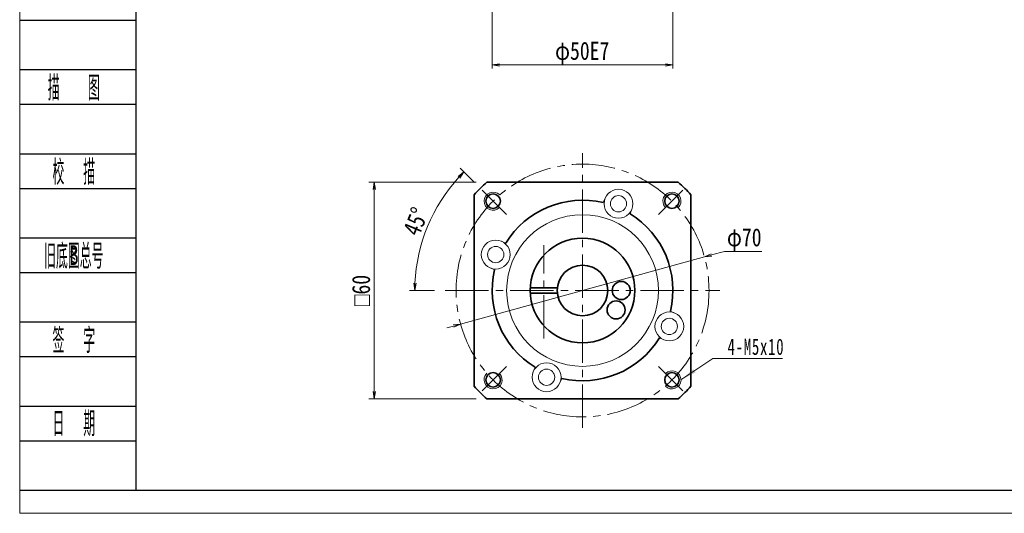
# Model space of a CAD drawing. Header units: millimetres. Extents: x -20 to 533, y -11 to 370.
# Tile 1 of 5: x -17 to 255, y -11 to 125. Entities that reach past the tile are written whole.
import ezdxf
from ezdxf.enums import TextEntityAlignment as Align

# ---------------------------------------------------------------- set-up
doc = ezdxf.new("R2010")
doc.units = ezdxf.units.MM
doc.linetypes.add('点画线', pattern=[18, 12, -2, 2, -2])
doc.layers.add('2细线层', color=4, linetype='Continuous')
doc.layers.add('6文字层', color=3, linetype='Continuous')
for name, color, linetype, lineweight in [('EB0_1', 7, 'Continuous', 35), ('中心线层', 1, '点画线', 18), ('图框_外框线', 7, 'Continuous', 18), ('尺寸线层', 3, 'Continuous', 18), ('粗实线层', 7, 'Continuous', 35), ('细实线层', 7, 'Continuous', 18)]:
    doc.layers.add(name, color=color, linetype=linetype, lineweight=lineweight)
doc.styles.add('PC_TEXTSTYLE', font='ISOCP.SHX', dxfattribs={"width": 0.707, "bigfont": 'GBCBIG.SHX'})
doc.styles.get("Standard").update_dxf_attribs({"font": 'SimSun.ttf'})
doc.styles.add('宋体', font='SimSun.ttf', dxfattribs={"width": 0.8})
doc.styles.add('标准', font='txt', dxfattribs={"width": 0.667})
doc.dimstyles.new('A水平标注$0', dxfattribs={"dimtxt": 3.5, "dimasz": 2, "dimexe": 1.5, "dimexo": 3, "dimgap": 1.1, "dimtad": 1, "dimtoh": 1, "dimdec": 4, "dimdsep": 46, "dimtxsty": '宋体', "dimblk": 'OPEN', "dimcen": 3, "dimclrd": 3, "dimclre": 3, "dimclrt": 6, "dimadec": 0, "dimazin": 0, "dimtm": 1e-09, "dimtfac": 1, "dimtdec": 4, "dimtix": 1, "dimtmove": 0, "dimatfit": 3, "dimldrblk": 'OPEN', "dimfxl": 0, "dimlwd": 13, "dimlwe": 13, "dimarcsym": 0})
doc.dimstyles.new('D直径标注φ25', dxfattribs={"dimtxt": 3.5, "dimasz": 2, "dimexe": 1, "dimexo": 3, "dimtad": 1, "dimtoh": 1, "dimdec": 1, "dimdsep": 46, "dimtxsty": '宋体', "dimblk": 'OPEN', "dimcen": 3, "dimclrd": 3, "dimclre": 3, "dimclrt": 130, "dimadec": 0, "dimazin": 0, "dimtm": 1e-09, "dimtfac": 1, "dimtdec": 1, "dimtmove": 0, "dimatfit": 0, "dimldrblk": 'OPEN', "dimfxl": 0, "dimlwd": 13, "dimlwe": 13, "dimarcsym": 0})

# ---------------------------------------------------------------- blocks, each defined once
blk = doc.blocks.new('_Open')
at = {"color": 0, "linetype": 'ByBlock', "lineweight": -2}
for p, q in [((-1, 0.17), (0, 0)), ((-1, -0.17), (0, 0)), ((0, 0), (-1, 0))]:
    blk.add_line(p, q, dxfattribs=at)
blk = doc.blocks.new('*D10')
at = {"layer": 'Defpoints', "color": 0, "transparency": 16777216}
for p in [(112.28, 80.21), (81.1, 20.21), (112.28, 20.21)]:
    blk.add_point(p, dxfattribs=at)
at = {"layer": '尺寸线层', "color": 3, "lineweight": 13, "transparency": 16777216}
for p, q in [((109.28, 80.21), (79.6, 80.21)), ((81.1, 78.21), (81.1, 22.21)), ((109.28, 20.21), (79.6, 20.21))]:
    blk.add_line(p, q, dxfattribs=at)
at = {"layer": '尺寸线层', "color": 3, "lineweight": 13, "transparency": 16777216, "xscale": 2, "yscale": 2, "zscale": 2}
for p, rotation in [((81.1, 80.21), 90), ((81.1, 20.21), 270)]:
    blk.add_blockref('_Open', p, dxfattribs=dict(at, rotation=rotation))
at = {"layer": '尺寸线层', "color": 6, "transparency": 16777216, "insert": (77.47, 50.21), "char_height": 5, "attachment_point": 5, "rotation": 90, "style": '宋体', "bg_fill": 3, "box_fill_scale": 1.1, "bg_fill_color": 257, "bg_fill_transparency": 0}
blk.add_mtext('{\\famgdt|b0|i0|c0|p0;o}{60}', dxfattribs=at)
blk = doc.blocks.new('*D11')
at = {"layer": 'Defpoints', "color": 0, "transparency": 16777216}
for p in [(110.96, 77.99), (117.7, 71.25), (100.74, 50.21), (176.74, 50.21)]:
    blk.add_point(p, dxfattribs=at)
at = {"layer": '尺寸线层', "color": 3, "lineweight": 13, "transparency": 16777216}
for p, q in [((108.84, 80.11), (104.86, 84.1)), ((97.74, 50.21), (90.82, 50.21))]:
    blk.add_line(p, q, dxfattribs=at)
blk.add_arc((138.74, 50.21), 46.42, 137.4688, 177.5312, dxfattribs=at)
at = {"layer": '尺寸线层', "color": 3, "lineweight": 13, "transparency": 16777216, "xscale": 2, "yscale": 2, "zscale": 2}
for p, rotation in [((105.92, 83.04), 46.2344207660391), ((92.32, 50.21), 268.7655792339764)]:
    blk.add_blockref('_Open', p, dxfattribs=dict(at, rotation=rotation))
at = {"layer": '尺寸线层', "color": 6, "transparency": 16777216, "insert": (92.61, 69.32), "char_height": 5, "attachment_point": 5, "rotation": 67.5, "style": '宋体', "bg_fill": 3, "box_fill_scale": 1.1, "bg_fill_color": 257, "bg_fill_transparency": 0}
blk.add_mtext('45%%d', dxfattribs=at)
at = {"layer": 'Defpoints', "color": 0, "transparency": 16777216}
blk.add_point((95.85, 67.98), dxfattribs=at)
blk = doc.blocks.new('*D12')
at = {"layer": 'Defpoints', "color": 0, "transparency": 16777216}
for p in [(172.48, 59.51), (105, 40.91)]:
    blk.add_point(p, dxfattribs=at)
at = {"layer": '尺寸线层', "color": 3, "lineweight": 13, "transparency": 16777216}
for p, q in [((174.41, 60.05), (177.98, 61.03)), ((177.98, 61.03), (188.37, 61.03)), ((105, 40.91), (172.48, 59.51)), ((103.07, 40.38), (101.14, 39.85))]:
    blk.add_line(p, q, dxfattribs=at)
at = {"layer": '尺寸线层', "color": 3, "lineweight": 13, "transparency": 16777216, "xscale": 2, "yscale": 2, "zscale": 2}
for p, rotation in [((172.48, 59.51), 195.4108855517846), ((105, 40.91), 15.41088555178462)]:
    blk.add_blockref('_Open', p, dxfattribs=dict(at, rotation=rotation))
at = {"layer": '尺寸线层', "color": 130, "transparency": 16777216, "insert": (183.49, 64.27), "char_height": 5, "attachment_point": 5, "style": '宋体'}
blk.add_mtext('φ70', dxfattribs=at)
blk = doc.blocks.new('*X5')
at = {"layer": '尺寸线层', "linetype": 'Continuous'}
blk.add_hatch(color=0, dxfattribs=at).paths.add_polyline_path([(-10.63, -5.96), (-7.21, -2.97), (-6.58, -3.91)], flags=0)
at = {"layer": '尺寸线层', "color": 0, "linetype": 'Continuous'}
blk.add_line((-10.63, -5.96), (-1.81, 0), dxfattribs=at)
at = {"layer": '尺寸线层', "color": 0}
for p, q in [((-1.81, 0), (0, 0)), ((0, 0), (0, 0)), ((0, 0), (17.48, 0))]:
    blk.add_line(p, q, dxfattribs=at)
at = {"layer": '尺寸线层', "color": 0, "insert": (2.25, 0.9), "char_height": 4.5, "width": 30.4628, "attachment_point": 7, "line_spacing_factor": 1.15057, "style": '标准'}
blk.add_mtext('\\T1.1;4-M5x10', dxfattribs=at)
blk = doc.blocks.new('*D42')
at = {"layer": 'Defpoints', "color": 0, "transparency": 16777216}
for p in [(113.74, 139.49), (163.74, 139.49), (163.74, 112.68)]:
    blk.add_point(p, dxfattribs=at)
at = {"layer": '尺寸线层', "color": 3, "lineweight": 13, "transparency": 16777216}
for p, q in [((113.74, 136.49), (113.74, 111.68)), ((163.74, 136.49), (163.74, 111.68)), ((115.74, 112.68), (161.74, 112.68))]:
    blk.add_line(p, q, dxfattribs=at)
at = {"layer": '尺寸线层', "color": 3, "lineweight": 13, "transparency": 16777216, "xscale": 2, "yscale": 2, "zscale": 2, "rotation": 180}
blk.add_blockref('_Open', (113.74, 112.68), dxfattribs=at)
at = {"layer": '尺寸线层', "color": 3, "lineweight": 13, "transparency": 16777216, "xscale": 2, "yscale": 2, "zscale": 2}
blk.add_blockref('_Open', (163.74, 112.68), dxfattribs=at)
at = {"layer": '尺寸线层', "color": 130, "transparency": 16777216, "insert": (138.65, 115.91), "char_height": 5, "attachment_point": 5, "style": '宋体'}
blk.add_mtext('φ50E7', dxfattribs=at)

msp = doc.modelspace()

# ---------------------------------------------------------------- linework, layer by layer
at = {"layer": '2细线层'}
for p, q in [((-16.99208, 125.07363), (15.07962, 125.07363)), ((-16.99208, 111.37457), (15.07962, 111.37457)), ((-16.99208, 101.78523), (15.07962, 101.78523)), ((-16.99208, 88.08617), (15.07962, 88.08617)), ((-16.99208, 78.49683), (15.07962, 78.49683)), ((-16.99208, 64.79777), (15.07962, 64.79777)), ((-16.99208, 55.20843), (15.07962, 55.20843)), ((-16.99208, 41.50938), (15.07962, 41.50938)), ((-16.99208, 31.92004), (15.07962, 31.92004)), ((-16.99208, 18.22098), (15.07962, 18.22098)), ((-16.99208, 8.63164), (15.07962, 8.63164)), ((-16.99208, -5.06742), (15.07962, -5.06742))]:
    msp.add_line(p, q, dxfattribs=at)
at = {"layer": 'EB0_1', "linetype": 'Continuous', "lineweight": 35}
for p, q in [((165.19675, 80.21331), (112.28173, 80.21331)), ((108.73924, 76.67083), (108.73924, 23.7558)), ((168.73924, 23.7558), (168.73924, 76.67083)), ((112.28173, 20.21331), (165.19675, 20.21331))]:
    msp.add_line(p, q, dxfattribs=at)
at = {"layer": 'EB0_1'}
for p, q in [((124.25865, 50.96331), (131.77954, 50.96331)), ((124.25865, 49.46331), (131.77954, 49.46331))]:
    msp.add_line(p, q, dxfattribs=at)
for centre, radius in [((138.73924, 50.21331), 14.5), ((138.73924, 50.21331), 7), ((149.45939, 50.21331), 2.5), ((148.02316, 44.85324), 2.5)]:
    msp.add_circle(centre, radius, dxfattribs=at)
for radius, start, end in [(40, 131.4096221, 138.5903779), (40, 41.4096221, 48.5903779), (25, 76.7068962, 148.2931038), (25, 346.7068962, 58.2931038), (25, 166.7068962, 238.2931038), (25, 256.7068962, 328.2931038), (40, 221.4096221, 228.5903779), (40, 311.4096221, 318.5903779)]:
    msp.add_arc((138.73924, 50.21331), radius, start, end, dxfattribs=at)
at = {"layer": '中心线层'}
for p, q in [((138.73924, 12.21331), (138.73924, 88.21331)), ((128.01909, 36.96331), (128.01909, 62.78331)), ((100.73924, 50.21331), (176.73924, 50.21331))]:
    msp.add_line(p, q, dxfattribs=at)
at = {"layer": '中心线层', "linetype": '点画线', "lineweight": 18}
for p, q in [((117.69936, 71.25319), (110.96252, 77.99004)), ((159.77912, 71.25319), (166.51597, 77.99004)), ((117.69936, 29.17343), (110.96252, 22.43659)), ((159.77912, 29.17343), (166.51597, 22.43659))]:
    msp.add_line(p, q, dxfattribs=at)
msp.add_circle((138.73924, 50.21331), 35, dxfattribs=at)
at = {"layer": '粗实线层'}
for centre in [(113.9905, 74.96205), (163.48798, 74.96205), (113.9905, 25.46457), (163.48798, 25.46457)]:
    msp.add_circle(centre, 2, dxfattribs=at)
at = {"layer": '粗实线层', "lineweight": 18}
for centre, start, end in [((113.9905, 74.96205), 42.9532869, 315), ((163.48798, 74.96205), 312.9532869, 225), ((113.9905, 25.46457), 132.9532869, 45), ((163.48798, 25.46457), 222.9532869, 135)]:
    msp.add_arc(centre, 2.5, start, end, dxfattribs=at)
at = {"layer": '细实线层'}
for p, q in [((144.99349, 75.76491), (144.48756, 74.54348)), ((152.38453, 72.70345), (151.87859, 71.48201)), ((116.24911, 63.8586), (117.47054, 63.35266)), ((113.18764, 56.46756), (114.40908, 55.96163)), ((164.29084, 43.95906), (163.06941, 44.465)), ((161.22937, 36.56803), (160.00794, 37.07396)), ((125.09395, 27.72318), (125.59989, 28.94462)), ((132.48499, 24.66171), (132.99093, 25.88315))]:
    msp.add_line(p, q, dxfattribs=at)
for centre, radius in [((148.68901, 74.23418), 4), ((148.68901, 74.23418), 2.25), ((138.73924, 50.21331), 21), ((114.71837, 60.16308), 4), ((114.71837, 60.16308), 2.25), ((162.76011, 40.26354), 4), ((162.76011, 40.26354), 2.25), ((128.78947, 26.19244), 4), ((128.78947, 26.19244), 2.25)]:
    msp.add_circle(centre, radius, dxfattribs=at)

# ---------------------------------------------------------------- block references
at = {"layer": '尺寸线层'}
msp.add_blockref('*X5', (176.61423, 31.42352), dxfattribs=at)

# ---------------------------------------------------------------- texts
at = {"layer": '6文字层', "color": 3, "style": 'PC_TEXTSTYLE'}
for s, width, p in [('描   图', 0.6667, (-2.04421, 106.5799)), ('校  描', 0.667, (-2.04421, 83.2915)), ('旧底图总号', 0.667, (-2.04421, 60.0031)), ('签  字', 0.667, (-2.04421, 36.71471)), ('日  期', 0.667, (-2.03566, 13.56303))]:
    msp.add_text(s, height=6.849529, dxfattribs=dict(at, width=width)).set_placement(p, align=Align.MIDDLE)
at = {"layer": '6文字层', "width": 0.707}
msp.add_text('B', height=5.47962, dxfattribs=at).set_placement((-2.04421, 60.0031), align=Align.MIDDLE)

# ---------------------------------------------------------------- dimensions: what is measured, and where the dimension line sits
at = {"layer": '尺寸线层'}
dim = msp.add_linear_dim(base=(163.73924, 112.6758), p1=(113.73924, 139.48846), p2=(163.73924, 139.48846), text='φ<>E7', dimstyle='D直径标注φ25', override={"dimtxt": 5, "dimgap": 0.625, "dimtad": 1, "dimdec": 1, "dimlfac": 1, "dimpost": '<>', "dimblk": 'Open', "dimse1": 0, "dimse2": 0, "dimsd1": 0, "dimsd2": 0, "dimtofl": 1, "dimtvp": 0.1, "dimtfill": 0, "dimtfillclr": 256}, dxfattribs=at)
dim.commit()
dim.dimension.update_dxf_attribs({"geometry": '*D42', "text_midpoint": (138.65446, 112.6758), "dimtype": 160})

# ---------------------------------------------------------------- next in the draw order: dimensions: what is measured, and where the dimension line sits
dim = msp.add_linear_dim(base=(81.09646, 20.21331), p1=(112.28173, 80.21331), p2=(112.28173, 20.21331), angle=270, text='{\\famgdt|b0|i0|c0|p0;o}{<>}', dimstyle='A水平标注$0', override={"dimtxt": 5, "dimgap": 1.1, "dimtad": 1, "dimdec": 4, "dimlfac": 1, "dimpost": '<>', "dimblk": 'Open', "dimse1": 0, "dimse2": 0, "dimsd1": 0, "dimsd2": 0, "dimtofl": 1, "dimtvp": 0.1, "dimtfill": 1, "dimtfillclr": 256}, dxfattribs=at)
dim.commit()
dim.dimension.update_dxf_attribs({"geometry": '*D10', "text_midpoint": (81.09646, 50.21331), "dimtype": 160})

# ---------------------------------------------------------------- next in the draw order: dimensions: what is measured, and where the dimension line sits
dim = msp.add_angular_dim_2l(base=(95.85395, 67.97698), line1=((117.69936, 71.25319), (110.96252, 77.99004)), line2=((100.73924, 50.21331), (176.73924, 50.21331)), dimstyle='A水平标注$0', override={"dimtxt": 5, "dimblk": 'Open', "dimtfill": 1, "dimtfillclr": 256}, dxfattribs=at)
dim.commit()
dim.dimension.update_dxf_attribs({"geometry": '*D11', "text_midpoint": (92.6054, 69.32257)})

# ---------------------------------------------------------------- next in the draw order: linework, layer by layer
at = {"layer": '图框_外框线', "color": 3}
msp.add_lwpolyline([(-17.01757, -11.48686), (522.21514, -11.48686), (522.21514, 369.8277), (-17.01757, 369.8277)], close=True, dxfattribs=at)
at = {"layer": '图框_外框线', "color": 3, "lineweight": 25}
msp.add_lwpolyline([(15.07962, -5.06742), (515.7957, -5.06742), (515.7957, 363.40826), (15.07962, 363.40826)], close=True, dxfattribs=at)

# ---------------------------------------------------------------- next in the draw order: dimensions: what is measured, and where the dimension line sits
at = {"layer": '尺寸线层'}
dim = msp.add_diameter_dim_2p(p1=(104.99767, 40.91244), p2=(172.48081, 59.51419), dimstyle='D直径标注φ25', override={"dimtxt": 5, "dimpost": 'φ<>', "dimtfill": 0}, dxfattribs=at)
dim.commit()
dim.dimension.update_dxf_attribs({"geometry": '*D12', "text_midpoint": (183.48973, 61.0306), "dimtype": 163})

doc.saveas('drawing.dxf')
